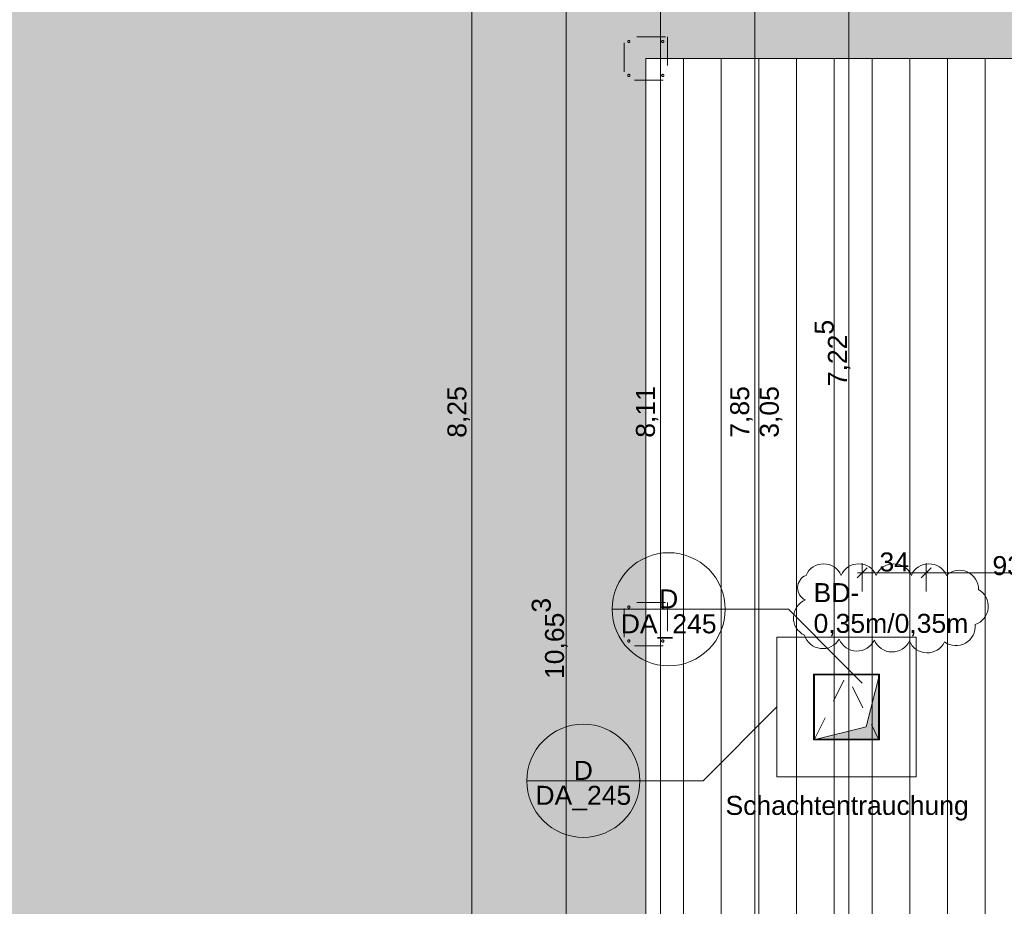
# Model space of a CAD drawing. Header units: metres. Extents: x -180 to 4, y -50 to 6.
# Tile 247 of 256: x -105.17 to -99.94, y -7.19 to -2.49. Entities that reach past the tile are written whole.
import ezdxf

# ---------------------------------------------------------------- set-up
doc = ezdxf.new("R2010")
doc.units = ezdxf.units.M
doc.header["$LTSCALE"] = 0.05
doc.header["$PDMODE"] = 1
doc.header["$PDSIZE"] = -2
doc.linetypes.add('ISO-02 Strichlinie', pattern=[3.81, 3.048, -0.762])
doc.linetypes.add('VW-02 Strichlinie mittel', pattern=[3.5, 2.5, -1])
doc.layers.get('0').update_dxf_attribs({"lineweight": 25})
for name, color, linetype, lineweight, true_color in [('30 -35 Decken- 11 Bodendurchbruch', 7, 'Continuous', 15, 0x599559), ('70 -72 Beschriftung- 1 Beschriftung allgemein', 7, 'Continuous', 9, 0xff6633), ('70 -72 Beschriftung- 7 Detailverweise', 7, 'Continuous', 9, 0x00dd00), ('70 -76 Bemaßung- 2 Allgemein', 7, 'Continuous', 5, 0x6666cc), ('70 -77 Revision- 2 Wolken', 7, 'Continuous', 18, 0x944cff), ('CW-Unsichtbar', 7, 'Continuous', 9, 0x599559)]:
    doc.layers.add(name, color=color, linetype=linetype, lineweight=lineweight, true_color=true_color)
for name, color, linetype, lineweight in [('40 -43 Lüftungsanlagen - Entrauchung', 7, 'Continuous', 9), ('60- 61 allgemeine Ausstattung- 4 Terrassen', 7, 'Continuous', 9), ('Keine', 7, 'Continuous', 9)]:
    doc.layers.add(name, color=color, linetype=linetype, lineweight=lineweight)
doc.styles.add('Arial', font='arial.ttf')
doc.dimstyles.new('k+k 1_50', dxfattribs={"dimtxt": 0.100689, "dimasz": 0.05302, "dimexe": 0.05, "dimexo": 0.15, "dimgap": 0.01, "dimtad": 1, "dimdec": 3, "dimtxsty": 'Arial', "dimblk": 'VW_SLASH', "dimblk1": 'VW_SLASH', "dimblk2": 'VW_SLASH', "dimcen": 0, "dimdle": 0.05, "dimadec": 3, "dimazin": 0, "dimtfac": 0.75, "dimtdec": 3, "dimtix": 1, "dimtmove": 0, "dimatfit": 0, "dimldrblk": 'VW_SLASH-1', "dimfxl": 0.125, "dimfxlon": 1, "dimfrac": 2, "dimtolj": 1, "dimarcsym": 0})
doc.dimstyles.new('k+k_klein', dxfattribs={"dimtxt": 0.100689, "dimasz": 0.05302, "dimexe": 0.05, "dimexo": 0.15, "dimgap": 0.005, "dimtad": 1, "dimdec": 3, "dimtxsty": 'Arial', "dimblk": 'VW_SLASH-2', "dimblk1": 'VW_SLASH-2', "dimblk2": 'VW_SLASH-2', "dimcen": 0, "dimdle": 0.025, "dimadec": 3, "dimazin": 0, "dimtfac": 0.75, "dimtdec": 3, "dimtix": 1, "dimtmove": 0, "dimatfit": 0, "dimldrblk": 'VW_FILLEDARROW', "dimfxl": 0.1, "dimfxlon": 1, "dimfrac": 2, "dimtolj": 1, "dimarcsym": 0})

# ---------------------------------------------------------------- blocks, each defined once
blk = doc.blocks.new('Gruppe-7870')
at = {"layer": '70 -72 Beschriftung- 1 Beschriftung allgemein', "insert": (-100.1328, -6.6087), "char_height": 0.100689, "attachment_point": 3, "rotation": 0, "line_spacing_factor": 0.970891, "style": 'Arial'}
blk.add_mtext('Schachtentrauchung', dxfattribs=at)
at = {"color": 255, "linetype": 'Continuous', "lineweight": 9}
blk.add_wipeout([(-101.151, -5.767), (-100.411, -5.767), (-100.411, -6.507), (-101.151, -6.507)], dxfattribs=at).dxf.layer = '40 -43 Lüftungsanlagen - Entrauchung'
at = {"layer": '40 -43 Lüftungsanlagen - Entrauchung', "color": 7, "linetype": 'Continuous', "lineweight": 9, "flags": 128}
blk.add_lwpolyline([(-101.151, -5.767), (-100.411, -5.767), (-100.411, -6.507), (-101.151, -6.507)], close=True, dxfattribs=at)
at = {"color": 255}
blk.add_wipeout([(-100.951, -5.967), (-100.611, -5.967), (-100.611, -6.307), (-100.951, -6.307)], dxfattribs=at).dxf.layer = '40 -43 Lüftungsanlagen - Entrauchung'
at = {"layer": '40 -43 Lüftungsanlagen - Entrauchung', "color": 252, "true_color": 0x888888, "flags": 128}
blk.add_lwpolyline([(-100.951, -5.967), (-100.611, -5.967), (-100.611, -6.307), (-100.951, -6.307)], close=True, dxfattribs=at)
at = {"layer": '40 -43 Lüftungsanlagen - Entrauchung', "color": 7, "linetype": 'VW-02 Strichlinie mittel', "lineweight": 9, "flags": 128}
blk.add_lwpolyline([(-100.951, -6.307), (-100.781, -5.967), (-100.611, -6.307)], dxfattribs=at)
blk = doc.blocks.new('VW_SLASH-2')
at = {"color": 0, "linetype": 'ByBlock', "lineweight": -2, "transparency": 16777216}
blk.add_line((0.472, 0), (-1, 0), dxfattribs=at)
at = {"color": 0, "lineweight": 5, "transparency": 16777216, "flags": 128}
blk.add_lwpolyline([(0.5, 0.5), (-0.5, -0.5)], dxfattribs=at)
blk = doc.blocks.new('*D8793')
at = {"layer": '70 -76 Bemaßung- 2 Allgemein', "color": 0, "lineweight": -2}
for p, q in [((-100.6981, -5.5248), (-100.6981, -5.3748)), ((-100.3581, -5.5248), (-100.3581, -5.3748)), ((-100.4111, -5.4248), (-100.6451, -5.4248))]:
    blk.add_line(p, q, dxfattribs=at)
at = {"layer": 'Defpoints', "color": 0}
for p in [(-100.6981, -5.4248), (-100.6981, -5.932), (-100.3581, -5.932)]:
    blk.add_point(p, dxfattribs=at)
at = {"layer": '70 -76 Bemaßung- 2 Allgemein', "color": 0, "lineweight": -2, "xscale": 0.05302001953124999, "yscale": 0.05302001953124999, "zscale": 0.05302001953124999, "rotation": 180}
blk.add_blockref('VW_SLASH-2', (-100.6981, -5.4248), dxfattribs=at)
at = {"layer": '70 -76 Bemaßung- 2 Allgemein', "color": 0, "lineweight": -2, "xscale": 0.05302001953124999, "yscale": 0.05302001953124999, "zscale": 0.05302001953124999}
blk.add_blockref('VW_SLASH-2', (-100.3581, -5.4248), dxfattribs=at)
at = {"layer": '70 -76 Bemaßung- 2 Allgemein', "color": 0, "insert": (-100.5281, -5.3684), "char_height": 0.10069, "attachment_point": 5, "style": 'Arial'}
blk.add_mtext('\\A1;34', dxfattribs=at)
blk = doc.blocks.new('VW_FILLEDARROW')
at = {"linetype": 'Continuous', "lineweight": 0, "transparency": 16777216}
blk.add_hatch(color=0, dxfattribs=at).paths.add_polyline_path([(-2.829, 0.758), (0, 0), (-2.829, -0.758)])
at = {"color": 0, "lineweight": 5, "transparency": 16777216, "flags": 128}
blk.add_lwpolyline([(-2.829, 0.758), (0, 0), (-2.829, -0.758)], close=True, dxfattribs=at)
blk = doc.blocks.new('*D8794')
at = {"layer": '70 -76 Bemaßung- 2 Allgemein', "color": 0, "lineweight": -2}
for p, q in [((-100.3581, -5.5248), (-100.3581, -5.3748)), ((-99.421, -5.4865), (-99.421, -5.3748)), ((-99.474, -5.4248), (-100.3051, -5.4248))]:
    blk.add_line(p, q, dxfattribs=at)
at = {"layer": 'Defpoints', "color": 0}
for p in [(-100.3581, -5.4248), (-99.421, -5.6365), (-100.3581, -5.932)]:
    blk.add_point(p, dxfattribs=at)
at = {"layer": '70 -76 Bemaßung- 2 Allgemein', "color": 0, "lineweight": -2, "xscale": 0.05302001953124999, "yscale": 0.05302001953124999, "zscale": 0.05302001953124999, "rotation": 180}
blk.add_blockref('VW_SLASH-2', (-100.3581, -5.4248), dxfattribs=at)
at = {"layer": '70 -76 Bemaßung- 2 Allgemein', "color": 0, "lineweight": -2, "xscale": 0.05302001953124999, "yscale": 0.05302001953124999, "zscale": 0.05302001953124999}
blk.add_blockref('VW_SLASH-2', (-99.421, -5.4248), dxfattribs=at)
at = {"layer": '70 -76 Bemaßung- 2 Allgemein', "color": 0, "insert": (-99.8896, -5.3525), "char_height": 0.100689, "attachment_point": 5, "style": 'Arial'}
blk.add_mtext('\\A1;93\\S7^ ;', dxfattribs=at)
blk = doc.blocks.new('Gruppe-8338')
at = {"layer": '70 -72 Beschriftung- 7 Detailverweise'}
blk.add_line((-0.335, 0), (-0.935, 0), dxfattribs=at)
at = {"layer": '70 -72 Beschriftung- 7 Detailverweise', "flags": 128}
blk.add_lwpolyline([(-0.335, 0), (-0.3364, -0.0294), (-0.3408, -0.0585), (-0.3479, -0.0871), (-0.3578, -0.1148), (-0.3704, -0.1414), (-0.3856, -0.1667), (-0.4031, -0.1903), (-0.4229, -0.2121), (-0.4447, -0.2319), (-0.4683, -0.2494), (-0.4936, -0.2646), (-0.5202, -0.2772), (-0.5479, -0.2871), (-0.5765, -0.2942), (-0.6056, -0.2986), (-0.635, -0.3), (-0.6644, -0.2986), (-0.6935, -0.2942), (-0.7221, -0.2871), (-0.7498, -0.2772), (-0.7764, -0.2646), (-0.8017, -0.2494), (-0.8253, -0.2319), (-0.8471, -0.2121), (-0.8669, -0.1903), (-0.8844, -0.1667), (-0.8996, -0.1414), (-0.9122, -0.1148), (-0.9221, -0.0871), (-0.9292, -0.0585), (-0.9336, -0.0294), (-0.935, 0), (-0.9336, 0.0294), (-0.9292, 0.0585), (-0.9221, 0.0871), (-0.9122, 0.1148), (-0.8996, 0.1414), (-0.8844, 0.1667), (-0.8669, 0.1903), (-0.8471, 0.2121), (-0.8253, 0.2319), (-0.8017, 0.2494), (-0.7764, 0.2646), (-0.7498, 0.2772), (-0.7221, 0.2871), (-0.6935, 0.2942), (-0.6644, 0.2986), (-0.635, 0.3), (-0.6056, 0.2986), (-0.5765, 0.2942), (-0.5479, 0.2871), (-0.5202, 0.2772), (-0.4936, 0.2646), (-0.4683, 0.2494), (-0.4447, 0.2319), (-0.4229, 0.2121), (-0.4031, 0.1903), (-0.3856, 0.1667), (-0.3704, 0.1414), (-0.3578, 0.1148), (-0.3479, 0.0871), (-0.3408, 0.0585), (-0.3364, 0.0294)], close=True, dxfattribs=at)
at = {"layer": '70 -72 Beschriftung- 7 Detailverweise'}
blk.add_point((-0.635, 0), dxfattribs=at)
at = {"layer": '70 -72 Beschriftung- 7 Detailverweise', "line_spacing_factor": 0.96878, "style": 'Arial'}
for s, insert, char_height, attachment_point in [('D', (-0.635, 0.0046), 0.1007, 8), ('DA_245', (-0.635, -0.0267), 0.10069, 2)]:
    blk.add_mtext(s, dxfattribs=dict(at, insert=insert, char_height=char_height, attachment_point=attachment_point))
blk = doc.blocks.new('Referenzmarkierung-44')
at = {"layer": '70 -72 Beschriftung- 7 Detailverweise', "transparency": 33554687}
for q in [(-0.635, 0), (0.3913, -0.3913)]:
    blk.add_line((0, 0), q, dxfattribs=at)
at = {"layer": '70 -72 Beschriftung- 7 Detailverweise', "color": 7, "transparency": 33554687}
blk.add_blockref('Gruppe-8338', (0, 0), dxfattribs=at)
blk = doc.blocks.new('Gruppe-8859')
at = {"layer": '30 -35 Decken- 11 Bodendurchbruch', "linetype": 'Continuous', "lineweight": 0}
blk.add_hatch(color=85, dxfattribs=at).paths.add_polyline_path([(-0.175, -0.175), (0.175, -0.175), (0.175, 0.175), (0.105, -0.105)])
at = {"layer": '30 -35 Decken- 11 Bodendurchbruch', "flags": 128}
blk.add_lwpolyline([(-0.175, -0.175), (0.175, -0.175), (0.175, 0.175), (0.105, -0.105)], close=True, dxfattribs=at)
blk = doc.blocks.new('Gruppe-8860')
at = {"layer": '30 -35 Decken- 11 Bodendurchbruch', "flags": 128}
blk.add_lwpolyline([(-0.175, -0.175), (-0.175, 0.175), (0.175, 0.175), (0.105, -0.105)], close=True, dxfattribs=at)
blk = doc.blocks.new('Gruppe-8861')
at = {"layer": '30 -35 Decken- 11 Bodendurchbruch', "insert": (-0.175, 0.3746), "char_height": 0.100689, "attachment_point": 7, "line_spacing_factor": 0.970891, "style": 'Arial'}
blk.add_mtext('BD- \\P0,35m/0,35m', dxfattribs=at)
blk = doc.blocks.new('Gruppe-8862')
at = {"layer": '30 -35 Decken- 11 Bodendurchbruch', "color": 7, "transparency": 33554687}
blk.add_blockref('Gruppe-8861', (0, 0), dxfattribs=at)
at = {"layer": '30 -35 Decken- 11 Bodendurchbruch'}
for name in ['Gruppe-8859', 'Gruppe-8860']:
    blk.add_blockref(name, (0, 0), dxfattribs=at)
blk = doc.blocks.new('Schlitze Durchbr (2D)-28')
at = {"layer": 'CW-Unsichtbar', "linetype": 'Continuous', "lineweight": 5, "transparency": 33554687}
for p in [(-0.175, 0), (0.175, 0)]:
    blk.add_point(p, dxfattribs=at)
at = {"layer": '30 -35 Decken- 11 Bodendurchbruch', "color": 7, "transparency": 33554687}
blk.add_blockref('Gruppe-8862', (0, 0), dxfattribs=at)
at = {"layer": '30 -35 Decken- 11 Bodendurchbruch', "color": 0, "flags": 1}
for tag in ['prm0_value', 'prm1_value', 'prm2_value', 'prm3_value', 'prm4_value', 'prm5_value', 'prm6_value', 'prm7_value', 'IFC_UUID', 'instanceID', 'prm0_name', 'prm0_type', 'prm1_name', 'prm1_type', 'prm2_name', 'prm2_type', 'prm3_name', 'prm3_type', 'prm4_name', 'prm4_type', 'prm5_name', 'prm5_type', 'prm6_name', 'prm6_type', 'prm7_name', 'prm7_type']:
    blk.add_attdef(tag, (-100.956, -6.312), '', height=0.00018, dxfattribs=at)
blk = doc.blocks.new('Änderungswolke-34')
at = {"layer": '70 -77 Revision- 2 Wolken', "transparency": 33554687, "flags": 128}
blk.add_lwpolyline([(-1.25, 0.3775, -0.298217), (-1.1569, 0.4385, -0.298217), (-1.0638, 0.3775, -0.298217), (-0.9706, 0.4385, -0.298217), (-0.8775, 0.3775, -0.298217), (-0.7844, 0.4385, -0.298217), (-0.6913, 0.3775, -0.298217), (-0.5982, 0.4385, -0.298217), (-0.5051, 0.3775, -0.298217), (-0.3952, 0.3956, -0.298217), (-0.3347, 0.3022, -0.298217), (-0.2834, 0.2035, -0.298217), (-0.3534, 0.1169, -0.298217), (-0.4041, 0.0178, -0.298217), (-0.5151, 0.0246, -0.298217), (-0.6098, -0.0339, -0.298217), (-0.7013, 0.0294, -0.298217), (-0.796, -0.0291, -0.298217), (-0.8875, 0.0342, -0.298217), (-0.9822, -0.0243, -0.298217), (-1.0737, 0.039, -0.298217), (-1.1732, -0.0107, -0.298217), (-1.2586, 0.0606, -0.298217), (-1.317, 0.1554, -0.298217), (-1.2536, 0.2468, -0.298217), (-1.2946, 0.3133, -0.298217), (-1.25, 0.3775)], format="xyb", close=True, dxfattribs=at)
blk = doc.blocks.new('Gruppe-8872')
at = {"layer": 'Keine', "color": 7, "linetype": 'ISO-02 Strichlinie', "lineweight": 9, "transparency": 33554687, "flags": 128}
for points in [[(-101.731, -2.582), (-101.731, -2.812), (-101.961, -2.812), (-101.961, -2.582)], [(-101.936, -2.613), (-101.9366, -2.613), (-101.9372, -2.6129), (-101.9377, -2.6128), (-101.9383, -2.6126), (-101.9388, -2.6123), (-101.9393, -2.612), (-101.9398, -2.6117), (-101.9402, -2.6113), (-101.9406, -2.6108), (-101.941, -2.6104), (-101.9413, -2.6099), (-101.9415, -2.6093), (-101.9417, -2.6088), (-101.9419, -2.6082), (-101.942, -2.6076), (-101.942, -2.607), (-101.942, -2.6065), (-101.9419, -2.6059), (-101.9417, -2.6053), (-101.9415, -2.6047), (-101.9413, -2.6042), (-101.941, -2.6037), (-101.9406, -2.6032), (-101.9402, -2.6028), (-101.9398, -2.6024), (-101.9393, -2.6021), (-101.9388, -2.6018), (-101.9383, -2.6015), (-101.9377, -2.6013), (-101.9372, -2.6012), (-101.9366, -2.6011), (-101.936, -2.601), (-101.9354, -2.6011), (-101.9348, -2.6012), (-101.9343, -2.6013), (-101.9337, -2.6015), (-101.9332, -2.6018), (-101.9327, -2.6021), (-101.9322, -2.6024), (-101.9318, -2.6028), (-101.9314, -2.6032), (-101.931, -2.6037), (-101.9307, -2.6042), (-101.9305, -2.6047), (-101.9303, -2.6053), (-101.9301, -2.6059), (-101.93, -2.6065), (-101.93, -2.607), (-101.93, -2.6076), (-101.9301, -2.6082), (-101.9303, -2.6088), (-101.9305, -2.6093), (-101.9307, -2.6099), (-101.931, -2.6104), (-101.9314, -2.6108), (-101.9318, -2.6113), (-101.9322, -2.6117), (-101.9327, -2.612), (-101.9332, -2.6123), (-101.9337, -2.6126), (-101.9343, -2.6128), (-101.9348, -2.6129), (-101.9354, -2.613)], [(-101.756, -2.613), (-101.7566, -2.613), (-101.7572, -2.6129), (-101.7577, -2.6128), (-101.7583, -2.6126), (-101.7588, -2.6123), (-101.7593, -2.612), (-101.7598, -2.6117), (-101.7602, -2.6113), (-101.7606, -2.6108), (-101.761, -2.6104), (-101.7613, -2.6099), (-101.7615, -2.6093), (-101.7617, -2.6088), (-101.7619, -2.6082), (-101.762, -2.6076), (-101.762, -2.607), (-101.762, -2.6065), (-101.7619, -2.6059), (-101.7617, -2.6053), (-101.7615, -2.6047), (-101.7613, -2.6042), (-101.761, -2.6037), (-101.7606, -2.6032), (-101.7602, -2.6028), (-101.7598, -2.6024), (-101.7593, -2.6021), (-101.7588, -2.6018), (-101.7583, -2.6015), (-101.7577, -2.6013), (-101.7572, -2.6012), (-101.7566, -2.6011), (-101.756, -2.601), (-101.7554, -2.6011), (-101.7548, -2.6012), (-101.7543, -2.6013), (-101.7537, -2.6015), (-101.7532, -2.6018), (-101.7527, -2.6021), (-101.7522, -2.6024), (-101.7518, -2.6028), (-101.7514, -2.6032), (-101.751, -2.6037), (-101.7507, -2.6042), (-101.7505, -2.6047), (-101.7503, -2.6053), (-101.7501, -2.6059), (-101.75, -2.6065), (-101.75, -2.607), (-101.75, -2.6076), (-101.7501, -2.6082), (-101.7503, -2.6088), (-101.7505, -2.6093), (-101.7507, -2.6099), (-101.751, -2.6104), (-101.7514, -2.6108), (-101.7518, -2.6113), (-101.7522, -2.6117), (-101.7527, -2.612), (-101.7532, -2.6123), (-101.7537, -2.6126), (-101.7543, -2.6128), (-101.7548, -2.6129), (-101.7554, -2.613)], [(-101.936, -2.793), (-101.9366, -2.793), (-101.9372, -2.7929), (-101.9377, -2.7928), (-101.9383, -2.7926), (-101.9388, -2.7923), (-101.9393, -2.792), (-101.9398, -2.7917), (-101.9402, -2.7913), (-101.9406, -2.7908), (-101.941, -2.7904), (-101.9413, -2.7899), (-101.9415, -2.7893), (-101.9417, -2.7888), (-101.9419, -2.7882), (-101.942, -2.7876), (-101.942, -2.787), (-101.942, -2.7865), (-101.9419, -2.7859), (-101.9417, -2.7853), (-101.9415, -2.7847), (-101.9413, -2.7842), (-101.941, -2.7837), (-101.9406, -2.7832), (-101.9402, -2.7828), (-101.9398, -2.7824), (-101.9393, -2.7821), (-101.9388, -2.7818), (-101.9383, -2.7815), (-101.9377, -2.7813), (-101.9372, -2.7812), (-101.9366, -2.7811), (-101.936, -2.781), (-101.9354, -2.7811), (-101.9348, -2.7812), (-101.9343, -2.7813), (-101.9337, -2.7815), (-101.9332, -2.7818), (-101.9327, -2.7821), (-101.9322, -2.7824), (-101.9318, -2.7828), (-101.9314, -2.7832), (-101.931, -2.7837), (-101.9307, -2.7842), (-101.9305, -2.7847), (-101.9303, -2.7853), (-101.9301, -2.7859), (-101.93, -2.7865), (-101.93, -2.787), (-101.93, -2.7876), (-101.9301, -2.7882), (-101.9303, -2.7888), (-101.9305, -2.7893), (-101.9307, -2.7899), (-101.931, -2.7904), (-101.9314, -2.7908), (-101.9318, -2.7913), (-101.9322, -2.7917), (-101.9327, -2.792), (-101.9332, -2.7923), (-101.9337, -2.7926), (-101.9343, -2.7928), (-101.9348, -2.7929), (-101.9354, -2.793)], [(-101.756, -2.793), (-101.7566, -2.793), (-101.7572, -2.7929), (-101.7577, -2.7928), (-101.7583, -2.7926), (-101.7588, -2.7923), (-101.7593, -2.792), (-101.7598, -2.7917), (-101.7602, -2.7913), (-101.7606, -2.7908), (-101.761, -2.7904), (-101.7613, -2.7899), (-101.7615, -2.7893), (-101.7617, -2.7888), (-101.7619, -2.7882), (-101.762, -2.7876), (-101.762, -2.787), (-101.762, -2.7865), (-101.7619, -2.7859), (-101.7617, -2.7853), (-101.7615, -2.7847), (-101.7613, -2.7842), (-101.761, -2.7837), (-101.7606, -2.7832), (-101.7602, -2.7828), (-101.7598, -2.7824), (-101.7593, -2.7821), (-101.7588, -2.7818), (-101.7583, -2.7815), (-101.7577, -2.7813), (-101.7572, -2.7812), (-101.7566, -2.7811), (-101.756, -2.781), (-101.7554, -2.7811), (-101.7548, -2.7812), (-101.7543, -2.7813), (-101.7537, -2.7815), (-101.7532, -2.7818), (-101.7527, -2.7821), (-101.7522, -2.7824), (-101.7518, -2.7828), (-101.7514, -2.7832), (-101.751, -2.7837), (-101.7507, -2.7842), (-101.7505, -2.7847), (-101.7503, -2.7853), (-101.7501, -2.7859), (-101.75, -2.7865), (-101.75, -2.787), (-101.75, -2.7876), (-101.7501, -2.7882), (-101.7503, -2.7888), (-101.7505, -2.7893), (-101.7507, -2.7899), (-101.751, -2.7904), (-101.7514, -2.7908), (-101.7518, -2.7913), (-101.7522, -2.7917), (-101.7527, -2.792), (-101.7532, -2.7923), (-101.7537, -2.7926), (-101.7543, -2.7928), (-101.7548, -2.7929), (-101.7554, -2.793)]]:
    blk.add_lwpolyline(points, close=True, dxfattribs=at)
blk = doc.blocks.new('Gruppe-8873')
at = {"layer": 'Keine', "color": 7, "linetype": 'ISO-02 Strichlinie', "lineweight": 9, "transparency": 33554687, "flags": 128}
for points in [[(-101.731, -5.582), (-101.731, -5.812), (-101.961, -5.812), (-101.961, -5.582)], [(-101.936, -5.613), (-101.9366, -5.613), (-101.9372, -5.6129), (-101.9377, -5.6128), (-101.9383, -5.6126), (-101.9388, -5.6123), (-101.9393, -5.612), (-101.9398, -5.6117), (-101.9402, -5.6113), (-101.9406, -5.6108), (-101.941, -5.6104), (-101.9413, -5.6099), (-101.9415, -5.6093), (-101.9417, -5.6088), (-101.9419, -5.6082), (-101.942, -5.6076), (-101.942, -5.607), (-101.942, -5.6065), (-101.9419, -5.6059), (-101.9417, -5.6053), (-101.9415, -5.6047), (-101.9413, -5.6042), (-101.941, -5.6037), (-101.9406, -5.6032), (-101.9402, -5.6028), (-101.9398, -5.6024), (-101.9393, -5.6021), (-101.9388, -5.6018), (-101.9383, -5.6015), (-101.9377, -5.6013), (-101.9372, -5.6012), (-101.9366, -5.6011), (-101.936, -5.601), (-101.9354, -5.6011), (-101.9348, -5.6012), (-101.9343, -5.6013), (-101.9337, -5.6015), (-101.9332, -5.6018), (-101.9327, -5.6021), (-101.9322, -5.6024), (-101.9318, -5.6028), (-101.9314, -5.6032), (-101.931, -5.6037), (-101.9307, -5.6042), (-101.9305, -5.6047), (-101.9303, -5.6053), (-101.9301, -5.6059), (-101.93, -5.6065), (-101.93, -5.607), (-101.93, -5.6076), (-101.9301, -5.6082), (-101.9303, -5.6088), (-101.9305, -5.6093), (-101.9307, -5.6099), (-101.931, -5.6104), (-101.9314, -5.6108), (-101.9318, -5.6113), (-101.9322, -5.6117), (-101.9327, -5.612), (-101.9332, -5.6123), (-101.9337, -5.6126), (-101.9343, -5.6128), (-101.9348, -5.6129), (-101.9354, -5.613)], [(-101.756, -5.613), (-101.7566, -5.613), (-101.7572, -5.6129), (-101.7577, -5.6128), (-101.7583, -5.6126), (-101.7588, -5.6123), (-101.7593, -5.612), (-101.7598, -5.6117), (-101.7602, -5.6113), (-101.7606, -5.6108), (-101.761, -5.6104), (-101.7613, -5.6099), (-101.7615, -5.6093), (-101.7617, -5.6088), (-101.7619, -5.6082), (-101.762, -5.6076), (-101.762, -5.607), (-101.762, -5.6065), (-101.7619, -5.6059), (-101.7617, -5.6053), (-101.7615, -5.6047), (-101.7613, -5.6042), (-101.761, -5.6037), (-101.7606, -5.6032), (-101.7602, -5.6028), (-101.7598, -5.6024), (-101.7593, -5.6021), (-101.7588, -5.6018), (-101.7583, -5.6015), (-101.7577, -5.6013), (-101.7572, -5.6012), (-101.7566, -5.6011), (-101.756, -5.601), (-101.7554, -5.6011), (-101.7548, -5.6012), (-101.7543, -5.6013), (-101.7537, -5.6015), (-101.7532, -5.6018), (-101.7527, -5.6021), (-101.7522, -5.6024), (-101.7518, -5.6028), (-101.7514, -5.6032), (-101.751, -5.6037), (-101.7507, -5.6042), (-101.7505, -5.6047), (-101.7503, -5.6053), (-101.7501, -5.6059), (-101.75, -5.6065), (-101.75, -5.607), (-101.75, -5.6076), (-101.7501, -5.6082), (-101.7503, -5.6088), (-101.7505, -5.6093), (-101.7507, -5.6099), (-101.751, -5.6104), (-101.7514, -5.6108), (-101.7518, -5.6113), (-101.7522, -5.6117), (-101.7527, -5.612), (-101.7532, -5.6123), (-101.7537, -5.6126), (-101.7543, -5.6128), (-101.7548, -5.6129), (-101.7554, -5.613)], [(-101.936, -5.793), (-101.9366, -5.793), (-101.9372, -5.7929), (-101.9377, -5.7928), (-101.9383, -5.7926), (-101.9388, -5.7923), (-101.9393, -5.792), (-101.9398, -5.7917), (-101.9402, -5.7913), (-101.9406, -5.7908), (-101.941, -5.7904), (-101.9413, -5.7899), (-101.9415, -5.7893), (-101.9417, -5.7888), (-101.9419, -5.7882), (-101.942, -5.7876), (-101.942, -5.787), (-101.942, -5.7865), (-101.9419, -5.7859), (-101.9417, -5.7853), (-101.9415, -5.7847), (-101.9413, -5.7842), (-101.941, -5.7837), (-101.9406, -5.7832), (-101.9402, -5.7828), (-101.9398, -5.7824), (-101.9393, -5.7821), (-101.9388, -5.7818), (-101.9383, -5.7815), (-101.9377, -5.7813), (-101.9372, -5.7812), (-101.9366, -5.7811), (-101.936, -5.781), (-101.9354, -5.7811), (-101.9348, -5.7812), (-101.9343, -5.7813), (-101.9337, -5.7815), (-101.9332, -5.7818), (-101.9327, -5.7821), (-101.9322, -5.7824), (-101.9318, -5.7828), (-101.9314, -5.7832), (-101.931, -5.7837), (-101.9307, -5.7842), (-101.9305, -5.7847), (-101.9303, -5.7853), (-101.9301, -5.7859), (-101.93, -5.7865), (-101.93, -5.787), (-101.93, -5.7876), (-101.9301, -5.7882), (-101.9303, -5.7888), (-101.9305, -5.7893), (-101.9307, -5.7899), (-101.931, -5.7904), (-101.9314, -5.7908), (-101.9318, -5.7913), (-101.9322, -5.7917), (-101.9327, -5.792), (-101.9332, -5.7923), (-101.9337, -5.7926), (-101.9343, -5.7928), (-101.9348, -5.7929), (-101.9354, -5.793)], [(-101.756, -5.793), (-101.7566, -5.793), (-101.7572, -5.7929), (-101.7577, -5.7928), (-101.7583, -5.7926), (-101.7588, -5.7923), (-101.7593, -5.792), (-101.7598, -5.7917), (-101.7602, -5.7913), (-101.7606, -5.7908), (-101.761, -5.7904), (-101.7613, -5.7899), (-101.7615, -5.7893), (-101.7617, -5.7888), (-101.7619, -5.7882), (-101.762, -5.7876), (-101.762, -5.787), (-101.762, -5.7865), (-101.7619, -5.7859), (-101.7617, -5.7853), (-101.7615, -5.7847), (-101.7613, -5.7842), (-101.761, -5.7837), (-101.7606, -5.7832), (-101.7602, -5.7828), (-101.7598, -5.7824), (-101.7593, -5.7821), (-101.7588, -5.7818), (-101.7583, -5.7815), (-101.7577, -5.7813), (-101.7572, -5.7812), (-101.7566, -5.7811), (-101.756, -5.781), (-101.7554, -5.7811), (-101.7548, -5.7812), (-101.7543, -5.7813), (-101.7537, -5.7815), (-101.7532, -5.7818), (-101.7527, -5.7821), (-101.7522, -5.7824), (-101.7518, -5.7828), (-101.7514, -5.7832), (-101.751, -5.7837), (-101.7507, -5.7842), (-101.7505, -5.7847), (-101.7503, -5.7853), (-101.7501, -5.7859), (-101.75, -5.7865), (-101.75, -5.787), (-101.75, -5.7876), (-101.7501, -5.7882), (-101.7503, -5.7888), (-101.7505, -5.7893), (-101.7507, -5.7899), (-101.751, -5.7904), (-101.7514, -5.7908), (-101.7518, -5.7913), (-101.7522, -5.7917), (-101.7527, -5.792), (-101.7532, -5.7923), (-101.7537, -5.7926), (-101.7543, -5.7928), (-101.7548, -5.7929), (-101.7554, -5.793)]]:
    blk.add_lwpolyline(points, close=True, dxfattribs=at)
blk = doc.blocks.new('VW_SLASH')
at = {"color": 0, "linetype": 'ByBlock', "lineweight": -2, "transparency": 16777216}
blk.add_line((0.943, 0), (-1, 0), dxfattribs=at)
at = {"color": 0, "lineweight": 20, "transparency": 16777216, "flags": 128}
blk.add_lwpolyline([(0.5, 0.5), (-0.5, -0.5)], dxfattribs=at)
blk = doc.blocks.new('*D9791')
at = {"layer": '70 -76 Bemaßung- 2 Allgemein', "color": 0, "lineweight": -2}
for p, q in [((-100.643, -0.647), (-100.818, -0.647)), ((-100.768, -7.819), (-100.768, -0.7001)), ((-100.643, -7.872), (-100.818, -7.872))]:
    blk.add_line(p, q, dxfattribs=at)
at = {"layer": 'Defpoints', "color": 0}
for p in [(-100.768, -0.647), (-82.696, -0.647), (-82.721, -7.872)]:
    blk.add_point(p, dxfattribs=at)
at = {"layer": '70 -76 Bemaßung- 2 Allgemein', "color": 0, "lineweight": -2, "xscale": 0.05302001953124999, "yscale": 0.05302001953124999, "zscale": 0.05302001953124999}
for p, rotation in [((-100.768, -0.647), 90), ((-100.768, -7.872), 270)]:
    blk.add_blockref('VW_SLASH', p, dxfattribs=dict(at, rotation=rotation))
at = {"layer": '70 -76 Bemaßung- 2 Allgemein', "color": 0, "insert": (-100.8552, -4.2595), "char_height": 0.100689, "attachment_point": 5, "rotation": 90, "style": 'Arial'}
blk.add_mtext('\\A1;7,22\\S5^ ;', dxfattribs=at)
blk = doc.blocks.new('VW_SLASH-1')
at = {"color": 0, "linetype": 'ByBlock', "lineweight": -2, "transparency": 16777216}
blk.add_line((0.943, 0), (-1, 0), dxfattribs=at)
at = {"color": 0, "lineweight": 5, "transparency": 16777216, "flags": 128}
blk.add_lwpolyline([(0.5, 0.5), (-0.5, -0.5)], dxfattribs=at)
blk = doc.blocks.new('Gruppe-9208')
at = {"layer": '70 -76 Bemaßung- 2 Allgemein', "insert": (-101.2413, -4.572), "char_height": 0.10069, "width": 0.455, "attachment_point": 2, "rotation": 90, "line_spacing_factor": 0.96878, "style": 'Arial'}
blk.add_mtext('3,05', dxfattribs=at)
blk = doc.blocks.new('*D11532')
at = {"layer": '70 -76 Bemaßung- 2 Allgemein', "color": 0, "lineweight": -2}
for p, q in [((-102.918, -0.447), (-102.818, -0.447)), ((-102.768, -8.644), (-102.768, -0.5001)), ((-102.918, -8.697), (-102.818, -8.697))]:
    blk.add_line(p, q, dxfattribs=at)
at = {"layer": 'Defpoints', "color": 0}
for p in [(-102.768, -0.447), (-102.768, -0.447), (-102.768, -8.697)]:
    blk.add_point(p, dxfattribs=at)
at = {"layer": '70 -76 Bemaßung- 2 Allgemein', "color": 0, "lineweight": -2, "xscale": 0.05302001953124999, "yscale": 0.05302001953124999, "zscale": 0.05302001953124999}
for p, rotation in [((-102.768, -0.447), 90), ((-102.768, -8.697), 270)]:
    blk.add_blockref('VW_SLASH', p, dxfattribs=dict(at, rotation=rotation))
at = {"layer": '70 -76 Bemaßung- 2 Allgemein', "color": 0, "insert": (-102.8385, -4.572), "char_height": 0.10069, "attachment_point": 5, "rotation": 90, "style": 'Arial'}
blk.add_mtext('\\A1;8,25', dxfattribs=at)
blk = doc.blocks.new('*D11540')
at = {"layer": '70 -76 Bemaßung- 2 Allgemein', "color": 0, "lineweight": -2}
for p, q in [((-102.143, -0.447), (-102.318, -0.447)), ((-102.268, -11.047), (-102.268, -0.5001)), ((-102.143, -11.1), (-102.318, -11.1))]:
    blk.add_line(p, q, dxfattribs=at)
at = {"layer": 'Defpoints', "color": 0}
for p in [(-102.268, -0.447), (-99.1057, -0.447), (-99.371, -11.1)]:
    blk.add_point(p, dxfattribs=at)
at = {"layer": '70 -76 Bemaßung- 2 Allgemein', "color": 0, "lineweight": -2, "xscale": 0.05302001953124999, "yscale": 0.05302001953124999, "zscale": 0.05302001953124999}
for p, rotation in [((-102.268, -0.447), 90), ((-102.268, -11.1), 270)]:
    blk.add_blockref('VW_SLASH', p, dxfattribs=dict(at, rotation=rotation))
at = {"layer": '70 -76 Bemaßung- 2 Allgemein', "color": 0, "insert": (-102.3561, -5.7735), "char_height": 0.100689, "attachment_point": 5, "rotation": 90, "style": 'Arial'}
blk.add_mtext('\\A1;10,65\\S3^ ;', dxfattribs=at)
blk = doc.blocks.new('*D11548')
at = {"layer": '70 -76 Bemaßung- 2 Allgemein', "color": 0, "lineweight": -2}
for p, q in [((-101.643, -0.517), (-101.818, -0.517)), ((-101.768, -8.574), (-101.768, -0.5701)), ((-101.643, -8.627), (-101.818, -8.627))]:
    blk.add_line(p, q, dxfattribs=at)
at = {"layer": 'Defpoints', "color": 0}
for p in [(-101.768, -0.517), (-83.518, -0.517), (-83.518, -8.627)]:
    blk.add_point(p, dxfattribs=at)
at = {"layer": '70 -76 Bemaßung- 2 Allgemein', "color": 0, "lineweight": -2, "xscale": 0.05302001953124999, "yscale": 0.05302001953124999, "zscale": 0.05302001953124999}
for p, rotation in [((-101.768, -0.517), 90), ((-101.768, -8.627), 270)]:
    blk.add_blockref('VW_SLASH', p, dxfattribs=dict(at, rotation=rotation))
at = {"layer": '70 -76 Bemaßung- 2 Allgemein', "color": 0, "insert": (-101.8385, -4.572), "char_height": 0.10069, "attachment_point": 5, "rotation": 90, "style": 'Arial'}
blk.add_mtext('\\A1;8,11', dxfattribs=at)
blk = doc.blocks.new('*D11571')
at = {"layer": '70 -76 Bemaßung- 2 Allgemein', "color": 0, "lineweight": -2}
for p, q in [((-101.143, -0.647), (-101.318, -0.647)), ((-101.268, -8.444), (-101.268, -0.7001)), ((-101.143, -8.497), (-101.318, -8.497))]:
    blk.add_line(p, q, dxfattribs=at)
at = {"layer": 'Defpoints', "color": 0}
for p in [(-101.268, -0.647), (-82.721, -0.647), (-82.721, -8.497)]:
    blk.add_point(p, dxfattribs=at)
at = {"layer": '70 -76 Bemaßung- 2 Allgemein', "color": 0, "lineweight": -2, "xscale": 0.05302001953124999, "yscale": 0.05302001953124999, "zscale": 0.05302001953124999}
for p, rotation in [((-101.268, -0.647), 89.9999999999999), ((-101.268, -8.497), 269.9999999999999)]:
    blk.add_blockref('VW_SLASH', p, dxfattribs=dict(at, rotation=rotation))
at = {"layer": '70 -76 Bemaßung- 2 Allgemein', "color": 0, "insert": (-101.3385, -4.572), "char_height": 0.10069, "attachment_point": 5, "rotation": 90, "style": 'Arial'}
blk.add_mtext('\\A1;7,85', dxfattribs=at)
blk = doc.blocks.new('Gruppe-8878')
at = {"color": 255, "linetype": 'ISO-02 Strichlinie', "lineweight": 5, "transparency": 33554483}
blk.add_wipeout([(-99.35099996, -11.10004198), (-99.35099996, -11.27704198), (-99.84099996, -11.27704198), (-99.84099996, -11.76704198), (-100.01799996, -11.76704198), (-100.01799996, -12.11704198), (-107.02059596, -12.11704198), (-107.02059596, -11.89704198), (-106.82099996, -11.89704198), (-106.82099996, -11.49704198), (-107.02059596, -11.49704198), (-107.02059596, -0.94704198), (-99.54599996, -0.94704198), (-99.54599996, -2.69704198), (-101.84599996, -2.69704198), (-101.84599996, -8.69704198), (-99.54599996, -8.69704198), (-99.54599996, -11.10004198)], dxfattribs=at).dxf.layer = '60- 61 allgemeine Ausstattung- 4 Terrassen'
at = {"layer": '60- 61 allgemeine Ausstattung- 4 Terrassen', "linetype": 'Continuous', "lineweight": 9, "transparency": 33554483}
h = blk.add_hatch(dxfattribs=at)
h.set_pattern_fill('Sand 1 sehr fein SRF', style=0, pattern_type=2)
h.set_pattern_definition([(-22, (-129.5485, -6.532042), (-0.018555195, 0.04226461), [0.000625, -0.061875]), (14, (-129.540251, -6.554718), (-0.037110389, -0.027832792), [0.000625, -0.030625]), (-3.77456, (-129.599014, -6.56915), (-0.01958604, 0.06597403), [0.00028186, -0.09367194]), (-68, (-129.42892, -6.50524), (0.1926424, 0.04408), [0.00028125, -0.09346875]), (96, (-129.562934, -6.596983), (-0.036105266, -0.06319548), [0.0005625, -0.0931875]), (132, (-129.5351, -6.57328), (0.040202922, 0.004123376), [0.0003125, -0.0621875]), (-17, (-129.567055, -6.55678), (0.0930531, 0.02892868), [0.000625, -0.061875]), (-145, (-129.5619, -6.551625), (0.06266964, -0.04009224), [0.000625, -0.061875]), (-137, (-129.57633, -6.548533), (0.0494443, -0.02123569), [0.000625, -0.061875])])
h.paths.add_polyline_path([(-99.84099996, -11.27704198), (-99.35099996, -11.27704198), (-99.35099996, -11.10004198), (-99.54599996, -11.10004198), (-99.54599996, -8.69704198), (-101.84599996, -8.69704198), (-101.84599996, -2.69704198), (-99.54599996, -2.69704198), (-99.54599996, -0.94704198), (-159.62399996, -0.94704198), (-159.62399996, -2.69704198), (-155.87399996, -2.69704198), (-155.87399996, -8.69704198), (-159.62399996, -8.69704198), (-159.62399996, -11.62704198), (-159.80099996, -11.62704198), (-159.80099996, -12.11704198), (-100.01799996, -12.11704198), (-100.01799996, -11.76704198), (-99.84099996, -11.76704198)])
h.paths.add_polyline_path([(-152.82099996, -11.49704198), (-152.42099996, -11.49704198), (-152.42099996, -11.89704198), (-152.82099996, -11.89704198)])
h.paths.add_polyline_path([(-107.22099996, -11.49704198), (-106.82099996, -11.49704198), (-106.82099996, -11.89704198), (-107.22099996, -11.89704198)])
h.paths.add_polyline_path([(-114.82099996, -11.49704198), (-114.42099996, -11.49704198), (-114.42099996, -11.89704198), (-114.82099996, -11.89704198)])
h.paths.add_polyline_path([(-122.42099996, -11.49704198), (-122.02099996, -11.49704198), (-122.02099996, -11.89704198), (-122.42099996, -11.89704198)])
h.paths.add_polyline_path([(-130.02099996, -11.49704198), (-129.62099996, -11.49704198), (-129.62099996, -11.89704198), (-130.02099996, -11.89704198)])
h.paths.add_polyline_path([(-137.62099996, -11.49704198), (-137.22099996, -11.49704198), (-137.22099996, -11.89704198), (-137.62099996, -11.89704198)])
h.paths.add_polyline_path([(-145.22099996, -11.49704198), (-144.82099996, -11.49704198), (-144.82099996, -11.89704198), (-145.22099996, -11.89704198)])
at = {"layer": '70 -72 Beschriftung- 7 Detailverweise'}
blk.add_line((-101.87734095, -6.52838297), (-102.47734095, -6.52838297), dxfattribs=at)
at = {"layer": '70 -72 Beschriftung- 7 Detailverweise', "transparency": 33554687}
blk.add_line((-101.54234095, -6.52838297), (-102.17734095, -6.52838297), dxfattribs=at)
at = {"layer": '70 -72 Beschriftung- 7 Detailverweise', "flags": 128}
blk.add_lwpolyline([(-101.87734095, -6.52838297), (-101.87878553, -6.55778811), (-101.88310537, -6.58691006), (-101.89025885, -6.61546837), (-101.90017709, -6.643188), (-101.91276457, -6.66980199), (-101.92790007, -6.69505404), (-101.94543781, -6.71870095), (-101.96520892, -6.740515), (-101.98702296, -6.7602861), (-102.01066988, -6.77782385), (-102.03592193, -6.79295935), (-102.06253592, -6.80554683), (-102.09025555, -6.81546507), (-102.11881385, -6.82261855), (-102.14793581, -6.82693839), (-102.17734095, -6.82838297), (-102.20674609, -6.82693839), (-102.23586805, -6.82261855), (-102.26442635, -6.81546507), (-102.29214598, -6.80554683), (-102.31875997, -6.79295935), (-102.34401202, -6.77782385), (-102.36765893, -6.7602861), (-102.38947298, -6.740515), (-102.40924409, -6.71870095), (-102.42678183, -6.69505404), (-102.44191733, -6.66980199), (-102.45450481, -6.643188), (-102.46442305, -6.61546837), (-102.47157653, -6.58691006), (-102.47589637, -6.55778811), (-102.47734095, -6.52838297), (-102.47589637, -6.49897783), (-102.47157653, -6.46985587), (-102.46442305, -6.44129756), (-102.45450481, -6.41357794), (-102.44191733, -6.38696395), (-102.42678183, -6.3617119), (-102.40924409, -6.33806498), (-102.38947298, -6.31625093), (-102.36765893, -6.29647983), (-102.34401202, -6.27894208), (-102.31875997, -6.26380659), (-102.29214598, -6.25121911), (-102.26442635, -6.24130087), (-102.23586805, -6.23414738), (-102.20674609, -6.22982755), (-102.17734095, -6.22838297), (-102.14793581, -6.22982755), (-102.11881385, -6.23414738), (-102.09025555, -6.24130087), (-102.06253592, -6.25121911), (-102.03592193, -6.26380659), (-102.01066988, -6.27894208), (-101.98702296, -6.29647983), (-101.96520892, -6.31625093), (-101.94543781, -6.33806498), (-101.92790007, -6.3617119), (-101.91276457, -6.38696395), (-101.90017709, -6.41357794), (-101.89025885, -6.44129756), (-101.88310537, -6.46985587), (-101.87878553, -6.49897783)], close=True, dxfattribs=at)
at = {"layer": '70 -72 Beschriftung- 7 Detailverweise'}
blk.add_point((-102.17734095, -6.52838297), dxfattribs=at)
at = {"layer": '70 -72 Beschriftung- 1 Beschriftung allgemein', "color": 7}
for name in ['Gruppe-8872', 'Gruppe-8873']:
    blk.add_blockref(name, (0, 0), dxfattribs=at)
at = {"layer": '70 -72 Beschriftung- 7 Detailverweise', "line_spacing_factor": 0.96878, "style": 'Arial'}
for s, insert, char_height, attachment_point in [('D', (-102.17734095, -6.52379686), 0.10068866, 8), ('DA_245', (-102.17734095, -6.55504709), 0.100688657, 2)]:
    blk.add_mtext(s, dxfattribs=dict(at, insert=insert, char_height=char_height, attachment_point=attachment_point))
at = {"layer": '60- 61 allgemeine Ausstattung- 4 Terrassen', "color": 7}
blk.add_blockref('Gruppe-7870', (0, 0), dxfattribs=at)
at = {"layer": '60- 61 allgemeine Ausstattung- 4 Terrassen', "linetype": 'Continuous', "lineweight": 9, "transparency": 33554495}
h = blk.add_hatch(dxfattribs=at)
h.set_pattern_fill('Dämmstoff v 2mm SRF', style=0, pattern_type=2)
h.set_pattern_definition([(90, (-101.846, -2.69704), (0.2, 0), [])])
h.paths.add_polyline_path([(-101.84599996, -2.69704198), (-99.54599996, -2.69704198), (-99.54599996, -8.69704198), (-101.84599996, -8.69704198)])
at = {"layer": '60- 61 allgemeine Ausstattung- 4 Terrassen', "color": 252, "linetype": 'Continuous', "true_color": 0x888888, "flags": 128}
blk.add_lwpolyline([(-101.84599996, -2.69704198), (-99.54599996, -2.69704198), (-99.54599996, -8.69704198), (-101.84599996, -8.69704198)], close=True, dxfattribs=at)
at = {"layer": '70 -72 Beschriftung- 7 Detailverweise', "transparency": 33554687}
blk.add_line((-101.54234095, -6.52838297), (-101.15099996, -6.13704198), dxfattribs=at)
at = {"layer": '30 -35 Decken- 11 Bodendurchbruch'}
blk.add_blockref('Schlitze Durchbr (2D)-28', (-100.78099996, -6.13704198), dxfattribs=at)
at = {"layer": '70 -72 Beschriftung- 7 Detailverweise'}
blk.add_blockref('Referenzmarkierung-44', (-101.08945316, -5.61869968), dxfattribs=at)
at = {"layer": '70 -77 Revision- 2 Wolken'}
blk.add_blockref('Änderungswolke-34', (-99.74594098, -5.81619358), dxfattribs=at)
at = {"layer": '70 -76 Bemaßung- 2 Allgemein'}
for base, p1, p2, text, picture, middle in [((-100.69811217, -5.4248196), (-100.35811217, -5.93200088), (-100.69811217, -5.93200088), '34', '*D8793', (-100.52811217, -5.36841804)), ((-100.35811217, -5.4248196), (-99.42099996, -5.63648532), (-100.35811217, -5.93200088), '93\\S7^ ;', '*D8794', (-99.88955607, -5.35249245))]:
    dim = blk.add_linear_dim(base=base, p1=p1, p2=p2, text=text, dimstyle='k+k_klein', override={"dimtxt": 0.100689, "dimgap": 0.005, "dimpost": '<>', "dimtxsty": 'Arial', "dimtmove": 2}, dxfattribs=at)
    dim.commit()
    dim.dimension.update_dxf_attribs({"geometry": picture, "text_midpoint": middle})
blk = doc.blocks.new('_OG3_2D (2D)')
at = {"layer": '70 -72 Beschriftung- 1 Beschriftung allgemein', "color": 7}
blk.add_blockref('Gruppe-8878', (0, 0), dxfattribs=at)
blk = doc.blocks.new('Gruppe-9035')
at = {"layer": '70 -76 Bemaßung- 2 Allgemein'}
dim = blk.add_linear_dim(base=(-100.768, -0.647), p1=(-82.721, -7.872), p2=(-82.696, -0.647), angle=270, text='7,22\\S5^ ;', dimstyle='k+k 1_50', override={"dimtxt": 0.100689, "dimgap": 0.01, "dimpost": '<>', "dimtxsty": 'Arial', "dimtmove": 2}, dxfattribs=at)
dim.commit()
dim.dimension.update_dxf_attribs({"geometry": '*D9791', "text_midpoint": (-100.8552, -4.2595)})
blk = doc.blocks.new('Gruppe-9733')
at = {"layer": '70 -76 Bemaßung- 2 Allgemein'}
dim = blk.add_aligned_dim(p1=(-102.76799996, -8.69704198), p2=(-102.76799996, -0.44704198), distance=0, text='8,25', dimstyle='k+k 1_50', override={"dimtxt": 0.100689, "dimgap": 0.01, "dimdec": 8, "dimpost": '<>', "dimtxsty": 'Arial', "dimtmove": 2}, dxfattribs=at)
dim.commit()
dim.dimension.update_dxf_attribs({"geometry": '*D11532', "text_midpoint": (-102.8384635, -4.57204198)})
blk = doc.blocks.new('Gruppe-9734')
at = {"layer": '70 -76 Bemaßung- 2 Allgemein'}
dim = blk.add_linear_dim(base=(-102.26799996, -0.44704198), p1=(-99.37099996, -11.10004198), p2=(-99.10570281, -0.44704198), angle=270, text='10,65\\S3^ ;', dimstyle='k+k 1_50', override={"dimtxt": 0.100689, "dimgap": 0.01, "dimdec": 8, "dimpost": '<>', "dimtxsty": 'Arial', "dimtmove": 2}, dxfattribs=at)
dim.commit()
dim.dimension.update_dxf_attribs({"geometry": '*D11540', "text_midpoint": (-102.3561008, -5.77354198)})
blk = doc.blocks.new('Gruppe-9735')
at = {"layer": '70 -76 Bemaßung- 2 Allgemein'}
dim = blk.add_aligned_dim(p1=(-83.51799996, -8.62704198), p2=(-83.51799996, -0.51704198), distance=18.25, text='8,11', dimstyle='k+k 1_50', override={"dimtxt": 0.100689, "dimgap": 0.01, "dimdec": 8, "dimpost": '<>', "dimtxsty": 'Arial', "dimtmove": 2}, dxfattribs=at)
dim.commit()
dim.dimension.update_dxf_attribs({"geometry": '*D11548', "text_midpoint": (-101.8384635, -4.57204198)})
blk = doc.blocks.new('Gruppe-9736')
at = {"layer": '70 -76 Bemaßung- 2 Allgemein'}
dim = blk.add_aligned_dim(p1=(-82.72099996, -8.49704198), p2=(-82.72099996, -0.64704198), distance=18.547, text='7,85', dimstyle='k+k 1_50', override={"dimtxt": 0.100689, "dimgap": 0.01, "dimdec": 8, "dimpost": '<>', "dimtxsty": 'Arial', "dimtmove": 2}, dxfattribs=at)
dim.commit()
dim.dimension.update_dxf_attribs({"geometry": '*D11571', "text_midpoint": (-101.3384635, -4.57204198)})
blk = doc.blocks.new('_OG3_2D Bemaßung_ Beschriftung (2D)')
at = {"layer": '70 -76 Bemaßung- 2 Allgemein'}
for name in ['Gruppe-9735', 'Gruppe-9734', 'Gruppe-9035', 'Gruppe-9736', 'Gruppe-9733']:
    blk.add_blockref(name, (0, 0), dxfattribs=at)
at = {"layer": '70 -76 Bemaßung- 2 Allgemein', "color": 7}
blk.add_blockref('Gruppe-9208', (0, 0), dxfattribs=at)

msp = doc.modelspace()

# ---------------------------------------------------------------- block references
at = {"layer": 'Keine', "color": 1}
msp.add_blockref('_OG3_2D (2D)', (0, 0), dxfattribs=at)

# ---------------------------------------------------------------- next in the draw order: block references
msp.add_blockref('_OG3_2D Bemaßung_ Beschriftung (2D)', (0, 0), dxfattribs=at)

doc.saveas('drawing.dxf')
